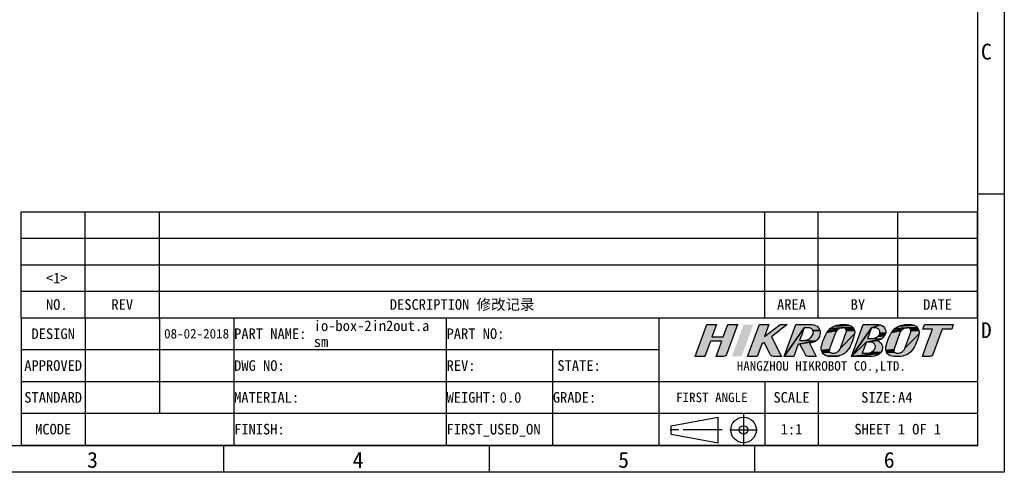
# Model space of a CAD drawing. Header units: millimetres. Extents: x 0 to 297, y 0 to 210.
# Tile 5 of 6: x 112 to 297, y 0 to 85. Entities that reach past the tile are written whole.
import ezdxf

# ---------------------------------------------------------------- set-up
doc = ezdxf.new("R2010")
doc.units = ezdxf.units.MM
doc.header["$LTSCALE"] = 16.335
doc.linetypes.add('CENTER', pattern=[0.6, 0.375, -0.075, 0.075, -0.075])
doc.linetypes.add('PHANTOM', pattern=[0.8, 0.45, -0.05, 0.1, -0.05, 0.1, -0.05])
doc.layers.get('0').update_dxf_attribs({"linetype": 'CONTINUOUS'})
doc.layers.add('50_ALL_DETAILS', color=7, linetype='CONTINUOUS')
doc.layers.add('DEFAULT_1', color=7, linetype='CENTER')
doc.styles.get("Standard").update_dxf_attribs({"font": 'simfang.ttf'})
doc.styles.add('TEXTSTYLE_2', font='simfang.ttf')
doc.styles.add('TEXTSTYLE_3', font='simfang.ttf')

# ---------------------------------------------------------------- blocks, each defined once
blk = doc.blocks.new('LOGO-R_BL0', base_point=(263.09, 24.83))
for color, points in [(1, [(241.96, 25.52), (244.1, 25.52), (244.96, 27.83), (246.76, 27.83), (244.68, 22.2), (244.68, 22.2), (244.68, 22.19), (244.57, 22.02), (244.53, 21.98), (244.36, 21.87), (244.15, 21.83), (242.75, 21.83), (243.8, 24.7), (241.66, 24.7), (240.6, 21.83), (238.8, 21.83), (241.01, 27.83), (242.81, 27.83)]), (1, [(255.04, 21.83), (253.48, 21.83), (253.28, 21.87), (253.26, 21.88), (253.09, 22), (252.97, 22.16), (251.78, 24.48), (251.33, 24.13), (250.48, 21.83), (248.68, 21.83), (250.89, 27.83), (252.69, 27.83), (251.86, 25.58), (254.8, 27.83), (256.14, 27.83), (253.14, 25.52)]), (8, [(259.34, 27.22), (255.55, 21.83), (257.76, 27.83), (258.01, 27.83), (258.2, 27.83), (259.88, 27.83), (260.66, 27.83), (260.82, 27.83), (261.15, 27.8), (261.46, 27.7), (261.46, 27.7), (261.74, 27.53), (261.98, 27.31), (262.16, 27.04), (262.29, 26.74), (260.98, 26.71), (260.9, 26.85), (260.8, 26.97), (260.68, 27.07), (260.64, 27.09), (260.5, 27.16), (260.35, 27.2), (260.19, 27.22), (259.92, 27.22), (259.85, 27.22)]), (8, [(267.31, 27.83), (267.63, 27.8), (267.93, 27.7), (265.02, 27.57), (265.45, 27.72), (265.47, 27.73), (265.91, 27.81), (266.14, 27.83), (266.25, 27.83), (266.37, 27.83)]), (8, [(272.23, 27.83), (273.32, 27.83), (273.62, 27.8), (272, 27.22), (268.22, 21.84), (270.43, 27.83), (271.87, 27.83), (272.06, 27.83)]), (8, [(279.46, 27.83), (279.78, 27.8), (280.08, 27.71), (277.17, 27.57), (277.6, 27.73), (277.62, 27.73), (278.06, 27.81), (278.29, 27.83), (278.4, 27.83), (278.52, 27.83)]), (8, [(281.99, 27.83), (283.79, 27.83), (287.39, 27.83), (287.09, 27.01), (285.29, 27.01), (285.17, 26.69), (283.52, 22.21), (283.52, 22.2), (283.42, 22.04), (283.28, 21.92), (283.18, 21.87), (282.99, 21.84), (282.98, 21.84), (281.58, 21.84), (282.32, 23.85), (283.49, 27.01), (281.69, 27.01)]), (8, [(258.92, 24.83), (259.11, 24.83), (259.14, 24.83), (261.5, 24.74), (258.2, 24.13), (257.35, 21.83), (255.55, 21.83), (259.34, 27.22), (259.28, 27.07), (259.22, 26.91), (258.85, 25.9), (258.64, 25.33), (258.53, 25.03), (258.46, 24.83), (258.73, 24.83)]), (8, [(262.29, 26.74), (262.34, 26.42), (262.32, 26.09), (262.3, 25.97), (262.18, 25.59), (262.1, 25.41), (262.01, 25.26), (261.78, 24.98), (261.5, 24.74), (259.14, 24.83), (259.35, 24.84), (259.6, 24.88), (259.83, 24.95), (260.05, 25.04), (260.26, 25.16), (260.29, 25.18), (260.47, 25.32), (260.64, 25.48), (260.79, 25.66), (260.91, 25.85), (261, 26.06), (261.04, 26.21), (261.05, 26.36), (261.05, 26.41), (261.03, 26.57), (260.98, 26.71), (262.29, 26.74)]), (8, [(265.32, 26.52), (265.21, 26.28), (264.11, 23.28), (264.07, 23.12), (262.57, 22.94), (262.52, 23.26), (262.54, 23.57), (262.59, 23.78), (262.62, 23.9), (262.86, 24.7), (263.14, 25.44), (263.41, 25.99), (263.61, 26.37), (265.48, 26.73)]), (8, [(267.83, 23.44), (267.56, 23.06), (267.25, 22.71), (266.89, 22.41), (266.49, 22.17), (266.06, 21.99), (265.82, 21.92), (263.72, 21.87), (263.42, 21.96), (263.39, 21.97), (263.12, 22.14), (262.89, 22.35), (262.7, 22.62), (264.29, 22.59), (264.44, 22.5), (264.53, 22.46), (264.69, 22.44), (264.79, 22.44), (265.06, 22.47), (265.24, 22.52), (265.48, 22.62), (265.69, 22.76), (265.88, 22.94), (266.03, 23.15), (266.14, 23.39), (268.81, 26.09), (268.76, 25.89), (268.63, 25.39), (268.56, 25.16), (268.28, 24.4), (268.07, 23.91), (267.95, 23.68)]), (8, [(265.66, 26.9), (265.48, 26.73), (263.61, 26.37), (263.9, 26.75), (265.87, 27.04)]), (8, [(266.11, 27.14), (265.87, 27.04), (263.9, 26.75), (264.23, 27.08), (266.56, 27.22), (266.37, 27.21)]), (8, [(267.96, 27.69), (268.23, 27.53), (268.47, 27.31), (266.56, 27.22), (264.23, 27.08), (264.61, 27.35), (265.02, 27.57), (267.93, 27.7)]), (8, [(268.78, 26.73), (268.83, 26.41), (268.81, 26.09), (266.14, 23.39), (267.24, 26.39), (267.28, 26.55), (267.28, 26.65), (268.77, 26.75)]), (8, [(266.65, 27.22), (266.56, 27.22), (268.47, 27.31), (268.65, 27.05), (268.77, 26.75), (267.28, 26.65), (267.25, 26.81), (267.17, 26.96), (267.06, 27.08), (266.91, 27.17), (266.82, 27.2)]), (8, [(271.59, 25.21), (271.68, 25.21), (271.96, 25.21), (273.83, 25.08), (271.01, 24.53), (268.22, 21.84), (272, 27.22), (271.89, 26.92), (271.31, 25.34), (271.26, 25.21), (271.4, 25.21)]), (8, [(272, 27.22), (273.62, 27.8), (273.91, 27.69), (273.99, 27.66), (274.24, 27.47), (274.44, 27.24), (274.59, 26.97), (274.6, 26.93), (274.67, 26.63), (274.68, 26.32), (273.57, 26.24), (273.59, 26.38), (273.58, 26.46), (273.56, 26.59), (273.51, 26.73), (273.44, 26.85), (273.35, 26.96), (273.24, 27.06), (273.12, 27.13), (273.02, 27.17), (272.88, 27.21), (272.74, 27.22), (272.47, 27.22), (272.37, 27.22), (272.19, 27.22)]), (8, [(274.68, 26.28), (274.6, 25.98), (274.46, 25.71), (273.15, 25.6), (273.29, 25.73), (273.41, 25.88), (273.48, 25.97), (273.54, 26.1), (273.57, 26.24), (274.68, 26.32)]), (8, [(277.47, 26.52), (277.36, 26.28), (276.26, 23.28), (276.22, 23.12), (274.72, 22.94), (274.67, 23.26), (274.69, 23.58), (274.74, 23.78), (274.77, 23.9), (275.01, 24.7), (275.29, 25.44), (275.56, 26), (275.76, 26.37), (277.62, 26.73)]), (8, [(279.98, 23.45), (279.71, 23.06), (279.4, 22.71), (279.04, 22.42), (278.64, 22.17), (278.21, 21.99), (277.97, 21.92), (277.53, 21.85), (277.28, 21.84), (276.19, 21.84), (275.87, 21.87), (275.57, 21.96), (275.54, 21.98), (275.27, 22.14), (275.04, 22.36), (274.85, 22.62), (276.44, 22.59), (276.59, 22.5), (276.68, 22.47), (276.84, 22.44), (276.94, 22.44), (277.21, 22.47), (277.39, 22.52), (277.63, 22.62), (277.84, 22.76), (278.02, 22.94), (278.18, 23.15), (278.29, 23.39), (280.96, 26.09), (280.91, 25.89), (280.78, 25.4), (280.71, 25.17), (280.43, 24.4), (280.22, 23.92), (280.1, 23.68)]), (8, [(277.81, 26.9), (277.62, 26.73), (275.76, 26.37), (276.05, 26.75), (278.02, 27.04)]), (8, [(278.26, 27.15), (278.02, 27.04), (276.05, 26.75), (276.38, 27.08), (278.71, 27.22), (278.52, 27.21)]), (8, [(280.11, 27.69), (280.38, 27.53), (280.62, 27.31), (278.71, 27.22), (276.38, 27.08), (276.76, 27.36), (277.17, 27.57), (280.08, 27.71)]), (8, [(280.93, 26.73), (280.98, 26.41), (280.96, 26.09), (278.29, 23.39), (279.39, 26.39), (279.43, 26.55), (279.43, 26.65), (280.92, 26.75)]), (8, [(278.8, 27.23), (278.71, 27.22), (280.62, 27.31), (280.8, 27.05), (280.92, 26.75), (279.43, 26.65), (279.4, 26.81), (279.32, 26.96), (279.21, 27.08), (279.12, 27.14), (278.97, 27.2)]), (8, [(260.37, 24.23), (261.61, 21.83), (260.05, 21.83), (259.86, 21.87), (259.85, 21.87), (259.68, 21.98), (259.56, 22.13), (259.54, 22.15), (259.23, 22.75), (258.52, 24.13), (258.49, 24.13), (258.2, 24.13), (261.5, 24.74), (261.15, 24.54), (260.73, 24.38), (260.35, 24.28)]), (8, [(270.81, 22.44), (271.09, 22.45), (271.12, 22.45), (273.58, 22.41), (268.22, 21.84), (271.01, 24.53), (270.9, 24.22), (270.32, 22.64), (270.24, 22.44), (270.54, 22.44)]), (8, [(273.14, 24.84), (273.07, 24.83), (273.07, 24.83), (271.01, 24.53), (273.83, 25.08), (273.51, 24.94)]), (8, [(271.01, 24.53), (273.07, 24.83), (273.35, 24.72), (273.59, 24.55), (273.8, 24.32), (273.95, 24.05), (274.04, 23.79), (274.07, 23.47), (274.03, 23.16), (273.98, 22.99), (273.84, 22.71), (273.78, 22.64), (271.8, 22.56), (271.97, 22.64), (272.13, 22.74), (272.28, 22.86), (272.28, 22.86), (272.42, 23.01), (272.55, 23.17), (272.61, 23.27), (272.67, 23.4), (272.71, 23.54), (272.72, 23.68), (272.72, 23.75), (272.69, 23.9), (272.64, 24.04), (272.57, 24.16), (272.48, 24.27), (272.36, 24.37), (272.23, 24.44), (272.16, 24.48), (272.02, 24.51), (271.87, 24.53), (271.6, 24.53), (271.32, 24.53)]), (8, [(274.41, 25.63), (274.33, 25.53), (274.08, 25.26), (273.83, 25.08), (271.96, 25.21), (271.99, 25.22), (272.24, 25.23), (272.34, 25.24), (272.54, 25.28), (272.66, 25.32), (272.83, 25.39), (272.99, 25.48), (273.15, 25.59), (273.15, 25.6), (274.46, 25.71)]), (8, [(264.08, 22.95), (264.1, 22.86), (262.7, 22.62), (262.58, 22.91), (262.57, 22.94), (264.07, 23.12)]), (8, [(271.86, 21.84), (271.71, 21.84), (268.22, 21.84), (273.58, 22.41), (273.55, 22.38), (273.26, 22.16), (272.94, 22.01), (272.59, 21.9), (272.51, 21.89), (272.11, 21.85), (271.94, 21.84)]), (8, [(273.76, 22.6), (273.58, 22.41), (271.12, 22.45), (271.37, 22.47), (271.47, 22.48), (271.67, 22.52), (271.8, 22.56), (273.78, 22.64)]), (8, [(276.22, 23.02), (276.25, 22.86), (274.85, 22.62), (274.73, 22.91), (274.72, 22.94), (276.22, 23.12)]), (8, [(265.57, 21.87), (265.13, 21.84), (264.04, 21.84), (263.72, 21.87), (265.82, 21.92)])]:
    blk.add_hatch(color=color).paths.add_polyline_path(points)
at = {"color": 1}
for points in [[(241.96, 25.52), (244.1, 25.52), (244.96, 27.83), (246.76, 27.83), (244.68, 22.2), (244.68, 22.2), (244.68, 22.19), (244.57, 22.02), (244.53, 21.98), (244.36, 21.87), (244.15, 21.83), (242.75, 21.83), (243.8, 24.7), (241.66, 24.7), (240.6, 21.83), (238.8, 21.83), (241.01, 27.83), (242.81, 27.83), (241.96, 25.52)], [(255.04, 21.83), (253.48, 21.83), (253.28, 21.87), (253.26, 21.88), (253.09, 22), (252.97, 22.16), (251.78, 24.48), (251.33, 24.13), (250.48, 21.83), (248.68, 21.83), (250.89, 27.83), (252.69, 27.83), (251.86, 25.58), (254.8, 27.83), (256.14, 27.83), (253.14, 25.52), (255.04, 21.83)]]:
    blk.add_lwpolyline(points, dxfattribs=at)
at = {"color": 8}
for points in [[(259.34, 27.22), (255.55, 21.83), (257.76, 27.83), (258.01, 27.83), (258.2, 27.83), (259.88, 27.83), (260.66, 27.83), (260.82, 27.83), (261.15, 27.8), (261.46, 27.7), (261.46, 27.7), (261.74, 27.53), (261.98, 27.31), (262.16, 27.04), (262.29, 26.74), (260.98, 26.71), (260.9, 26.85), (260.8, 26.97), (260.68, 27.07), (260.64, 27.09), (260.5, 27.16), (260.35, 27.2), (260.19, 27.22), (259.92, 27.22), (259.85, 27.22), (259.34, 27.22)], [(267.31, 27.83), (267.63, 27.8), (267.93, 27.7), (265.02, 27.57), (265.45, 27.72), (265.47, 27.73), (265.91, 27.81), (266.14, 27.83), (266.25, 27.83), (266.37, 27.83), (267.31, 27.83)], [(272.23, 27.83), (273.32, 27.83), (273.62, 27.8), (272, 27.22), (268.22, 21.84), (270.43, 27.83), (271.87, 27.83), (272.06, 27.83), (272.23, 27.83)], [(279.46, 27.83), (279.78, 27.8), (280.08, 27.71), (277.17, 27.57), (277.6, 27.73), (277.62, 27.73), (278.06, 27.81), (278.29, 27.83), (278.4, 27.83), (278.52, 27.83), (279.46, 27.83)], [(281.99, 27.83), (283.79, 27.83), (287.39, 27.83), (287.09, 27.01), (285.29, 27.01), (285.17, 26.69), (283.52, 22.21), (283.52, 22.2), (283.42, 22.04), (283.28, 21.92), (283.18, 21.87), (282.99, 21.84), (282.98, 21.84), (281.58, 21.84), (282.32, 23.85), (283.49, 27.01), (281.69, 27.01), (281.99, 27.83)], [(258.92, 24.83), (259.11, 24.83), (259.14, 24.83), (261.5, 24.74), (258.2, 24.13), (257.35, 21.83), (255.55, 21.83), (259.34, 27.22), (259.28, 27.07), (259.22, 26.91), (258.85, 25.9), (258.64, 25.33), (258.53, 25.03), (258.46, 24.83), (258.73, 24.83), (258.92, 24.83)], [(262.29, 26.74), (262.34, 26.42), (262.32, 26.09), (262.3, 25.97), (262.18, 25.59), (262.1, 25.41), (262.01, 25.26), (261.78, 24.98), (261.5, 24.74), (259.14, 24.83), (259.35, 24.84), (259.6, 24.88), (259.83, 24.95), (260.05, 25.04), (260.26, 25.16), (260.29, 25.18), (260.47, 25.32), (260.64, 25.48), (260.79, 25.66), (260.91, 25.85), (261, 26.06), (261.04, 26.21), (261.05, 26.36), (261.05, 26.41), (261.03, 26.57), (260.98, 26.71), (262.29, 26.74), (262.29, 26.74)], [(265.32, 26.52), (265.21, 26.28), (264.11, 23.28), (264.07, 23.12), (262.57, 22.94), (262.52, 23.26), (262.54, 23.57), (262.59, 23.78), (262.62, 23.9), (262.86, 24.7), (263.14, 25.44), (263.41, 25.99), (263.61, 26.37), (265.48, 26.73), (265.32, 26.52)], [(267.83, 23.44), (267.56, 23.06), (267.25, 22.71), (266.89, 22.41), (266.49, 22.17), (266.06, 21.99), (265.82, 21.92), (263.72, 21.87), (263.42, 21.96), (263.39, 21.97), (263.12, 22.14), (262.89, 22.35), (262.7, 22.62), (264.29, 22.59), (264.44, 22.5), (264.53, 22.46), (264.69, 22.44), (264.79, 22.44), (265.06, 22.47), (265.24, 22.52), (265.48, 22.62), (265.69, 22.76), (265.88, 22.94), (266.03, 23.15), (266.14, 23.39), (268.81, 26.09), (268.76, 25.89), (268.63, 25.39), (268.56, 25.16), (268.28, 24.4), (268.07, 23.91), (267.95, 23.68), (267.83, 23.44)], [(265.66, 26.9), (265.48, 26.73), (263.61, 26.37), (263.9, 26.75), (265.87, 27.04), (265.66, 26.9)], [(266.11, 27.14), (265.87, 27.04), (263.9, 26.75), (264.23, 27.08), (266.56, 27.22), (266.37, 27.21), (266.11, 27.14)], [(267.96, 27.69), (268.23, 27.53), (268.47, 27.31), (266.56, 27.22), (264.23, 27.08), (264.61, 27.35), (265.02, 27.57), (267.93, 27.7), (267.96, 27.69)], [(268.78, 26.73), (268.83, 26.41), (268.81, 26.09), (266.14, 23.39), (267.24, 26.39), (267.28, 26.55), (267.28, 26.65), (268.77, 26.75), (268.78, 26.73)], [(266.65, 27.22), (266.56, 27.22), (268.47, 27.31), (268.65, 27.05), (268.77, 26.75), (267.28, 26.65), (267.25, 26.81), (267.17, 26.96), (267.06, 27.08), (266.91, 27.17), (266.82, 27.2), (266.65, 27.22)], [(271.59, 25.21), (271.68, 25.21), (271.96, 25.21), (273.83, 25.08), (271.01, 24.53), (268.22, 21.84), (272, 27.22), (271.89, 26.92), (271.31, 25.34), (271.26, 25.21), (271.4, 25.21), (271.59, 25.21)], [(272, 27.22), (273.62, 27.8), (273.91, 27.69), (273.99, 27.66), (274.24, 27.47), (274.44, 27.24), (274.59, 26.97), (274.6, 26.93), (274.67, 26.63), (274.68, 26.32), (273.57, 26.24), (273.59, 26.38), (273.58, 26.46), (273.56, 26.59), (273.51, 26.73), (273.44, 26.85), (273.35, 26.96), (273.24, 27.06), (273.12, 27.13), (273.02, 27.17), (272.88, 27.21), (272.74, 27.22), (272.47, 27.22), (272.37, 27.22), (272.19, 27.22), (272, 27.22)], [(274.68, 26.28), (274.6, 25.98), (274.46, 25.71), (273.15, 25.6), (273.29, 25.73), (273.41, 25.88), (273.48, 25.97), (273.54, 26.1), (273.57, 26.24), (274.68, 26.32), (274.68, 26.28)], [(277.47, 26.52), (277.36, 26.28), (276.26, 23.28), (276.22, 23.12), (274.72, 22.94), (274.67, 23.26), (274.69, 23.58), (274.74, 23.78), (274.77, 23.9), (275.01, 24.7), (275.29, 25.44), (275.56, 26), (275.76, 26.37), (277.62, 26.73), (277.47, 26.52)], [(279.98, 23.45), (279.71, 23.06), (279.4, 22.71), (279.04, 22.42), (278.64, 22.17), (278.21, 21.99), (277.97, 21.92), (277.53, 21.85), (277.28, 21.84), (276.19, 21.84), (275.87, 21.87), (275.57, 21.96), (275.54, 21.98), (275.27, 22.14), (275.04, 22.36), (274.85, 22.62), (276.44, 22.59), (276.59, 22.5), (276.68, 22.47), (276.84, 22.44), (276.94, 22.44), (277.21, 22.47), (277.39, 22.52), (277.63, 22.62), (277.84, 22.76), (278.02, 22.94), (278.18, 23.15), (278.29, 23.39), (280.96, 26.09), (280.91, 25.89), (280.78, 25.4), (280.71, 25.17), (280.43, 24.4), (280.22, 23.92), (280.1, 23.68), (279.98, 23.45)], [(277.81, 26.9), (277.62, 26.73), (275.76, 26.37), (276.05, 26.75), (278.02, 27.04), (277.81, 26.9)], [(278.26, 27.15), (278.02, 27.04), (276.05, 26.75), (276.38, 27.08), (278.71, 27.22), (278.52, 27.21), (278.26, 27.15)], [(280.11, 27.69), (280.38, 27.53), (280.62, 27.31), (278.71, 27.22), (276.38, 27.08), (276.76, 27.36), (277.17, 27.57), (280.08, 27.71), (280.11, 27.69)], [(280.93, 26.73), (280.98, 26.41), (280.96, 26.09), (278.29, 23.39), (279.39, 26.39), (279.43, 26.55), (279.43, 26.65), (280.92, 26.75), (280.93, 26.73)], [(278.8, 27.23), (278.71, 27.22), (280.62, 27.31), (280.8, 27.05), (280.92, 26.75), (279.43, 26.65), (279.4, 26.81), (279.32, 26.96), (279.21, 27.08), (279.12, 27.14), (278.97, 27.2), (278.8, 27.23)], [(260.37, 24.23), (261.61, 21.83), (260.05, 21.83), (259.86, 21.87), (259.85, 21.87), (259.68, 21.98), (259.56, 22.13), (259.54, 22.15), (259.23, 22.75), (258.52, 24.13), (258.49, 24.13), (258.2, 24.13), (261.5, 24.74), (261.15, 24.54), (260.73, 24.38), (260.35, 24.28), (260.37, 24.23)], [(270.81, 22.44), (271.09, 22.45), (271.12, 22.45), (273.58, 22.41), (268.22, 21.84), (271.01, 24.53), (270.9, 24.22), (270.32, 22.64), (270.24, 22.44), (270.54, 22.44), (270.81, 22.44)], [(273.14, 24.84), (273.07, 24.83), (273.07, 24.83), (271.01, 24.53), (273.83, 25.08), (273.51, 24.94), (273.14, 24.84)], [(271.01, 24.53), (273.07, 24.83), (273.35, 24.72), (273.59, 24.55), (273.8, 24.32), (273.95, 24.05), (274.04, 23.79), (274.07, 23.47), (274.03, 23.16), (273.98, 22.99), (273.84, 22.71), (273.78, 22.64), (271.8, 22.56), (271.97, 22.64), (272.13, 22.74), (272.28, 22.86), (272.28, 22.86), (272.42, 23.01), (272.55, 23.17), (272.61, 23.27), (272.67, 23.4), (272.71, 23.54), (272.72, 23.68), (272.72, 23.75), (272.69, 23.9), (272.64, 24.04), (272.57, 24.16), (272.48, 24.27), (272.36, 24.37), (272.23, 24.44), (272.16, 24.48), (272.02, 24.51), (271.87, 24.53), (271.6, 24.53), (271.32, 24.53), (271.01, 24.53)], [(274.41, 25.63), (274.33, 25.53), (274.08, 25.26), (273.83, 25.08), (271.96, 25.21), (271.99, 25.22), (272.24, 25.23), (272.34, 25.24), (272.54, 25.28), (272.66, 25.32), (272.83, 25.39), (272.99, 25.48), (273.15, 25.59), (273.15, 25.6), (274.46, 25.71), (274.41, 25.63)], [(264.08, 22.95), (264.1, 22.86), (262.7, 22.62), (262.58, 22.91), (262.57, 22.94), (264.07, 23.12), (264.08, 22.95)], [(271.86, 21.84), (271.71, 21.84), (268.22, 21.84), (273.58, 22.41), (273.55, 22.38), (273.26, 22.16), (272.94, 22.01), (272.59, 21.9), (272.51, 21.89), (272.11, 21.85), (271.94, 21.84), (271.86, 21.84)], [(273.76, 22.6), (273.58, 22.41), (271.12, 22.45), (271.37, 22.47), (271.47, 22.48), (271.67, 22.52), (271.8, 22.56), (273.78, 22.64), (273.76, 22.6)], [(276.22, 23.02), (276.25, 22.86), (274.85, 22.62), (274.73, 22.91), (274.72, 22.94), (276.22, 23.12), (276.22, 23.02)], [(265.57, 21.87), (265.13, 21.84), (264.04, 21.84), (263.72, 21.87), (265.82, 21.92), (265.57, 21.87)]]:
    blk.add_lwpolyline(points, dxfattribs=at)
at = {"color": 1}
blk.add_solid([(249.73, 27.83), (247.51, 21.83), (247.92, 27.83), (245.71, 21.83)], dxfattribs=at)
at = {"color": 8}
for points in [[(272.6, 27.83), (273.32, 27.83), (272.23, 27.83)], [(264.18, 22.71), (264.29, 22.59), (264.1, 22.86), (262.7, 22.62)], [(276.33, 22.71), (276.44, 22.59), (276.25, 22.86), (274.85, 22.62)]]:
    blk.add_solid(points, dxfattribs=at)

msp = doc.modelspace()

# ---------------------------------------------------------------- linework, layer by layer
at = {"color": 7}
for p, q in [((297, 210), (297, 0)), ((292.006, 5), (292.006, 205)), ((292.006, 52.5), (297.006, 52.5)), ((111.94, 29.131), (111.94, 49.131)), ((111.94, 49.131), (291.94, 49.131)), ((123.94, 29.131), (123.94, 49.131)), ((137.94, 29.131), (137.94, 49.131)), ((251.94, 29.131), (251.94, 49.131)), ((261.94, 29.131), (261.94, 49.131)), ((276.94, 29.131), (276.94, 49.131)), ((291.94, 29.131), (291.94, 49.131)), ((111.94, 44.131), (291.94, 44.131)), ((111.94, 39.131), (291.94, 39.131)), ((111.94, 34.131), (291.94, 34.131)), ((111.94, 29.131), (291.94, 29.131)), ((111.94, 29.131), (111.94, 5.131)), ((111.94, 29.131), (291.94, 29.131)), ((123.94, 29.131), (123.94, 5.131)), ((137.94, 29.131), (137.94, 11.131)), ((151.94, 29.131), (151.94, 5.131)), ((191.94, 29.131), (191.94, 5.131)), ((231.94, 29.131), (231.94, 5.131)), ((291.94, 29.131), (291.94, 5.131)), ((111.94, 23.131), (231.94, 23.131)), ((211.94, 23.131), (211.94, 5.131)), ((111.94, 17.131), (291.94, 17.131)), ((251.94, 17.131), (251.94, 5.131)), ((261.94, 17.131), (261.94, 5.131)), ((111.94, 11.131), (291.94, 11.131)), ((234.314, 8.788), (243.114, 10.388)), ((243.114, 5.588), (243.114, 10.388)), ((234.314, 7.188), (234.314, 8.788)), ((234.314, 7.188), (243.114, 5.588)), ((292.006, 5), (25, 5)), ((111.94, 5.131), (291.94, 5.131)), ((149.998, 5), (149.998, 0)), ((199.997, 5), (199.997, 0)), ((249.997, 5), (249.997, 0)), ((297, 0), (0, 0))]:
    msp.add_line(p, q, dxfattribs=at)
for radius in [2.4, 0.8]:
    msp.add_circle((247.914, 7.988), radius, dxfattribs=at)
at = {"layer": 'DEFAULT_1', "color": 1, "linetype": 'PHANTOM'}
for p, q in [((247.913, 10.938), (247.913, 5.039)), ((243.914, 7.988), (233.514, 7.988)), ((250.521, 7.978), (245.337, 7.978))]:
    msp.add_line(p, q, dxfattribs=at)

# ---------------------------------------------------------------- block references
at = {"color": 4}
msp.add_blockref('LOGO-R_BL0', (263.095, 24.835), dxfattribs=at)

# ---------------------------------------------------------------- texts
at = {"color": 3, "char_height": 3, "width": 2.2031, "attachment_point": 1, "line_spacing_factor": 0.9, "style": 'TEXTSTYLE_3'}
for s, insert in [('C', (292.594, 80.793)), ('D', (292.594, 28.293)), ('3', (124.318, 3.847)), ('4', (174.318, 3.847)), ('5', (224.318, 3.847)), ('6', (274.318, 3.847))]:
    msp.add_mtext(s, dxfattribs=dict(at, insert=insert))
at = {"layer": '50_ALL_DETAILS', "color": 3, "line_spacing_factor": 0.9}
for s, insert, char_height, width, attachment_point in [(' <1> ', (117.94, 37.631), 2, 7.34375, 2), (' NO.', (117.94, 32.631), 2, 5.875, 2), ('DESCRIPTION 修改记录', (194.94, 32.631), 2, 29.34375, 2), ('AREA', (256.94, 32.631), 2, 5.875, 2), ('BY', (269.44, 32.631), 2, 2.9375, 2), ('DATE', (284.44, 32.631), 2, 5.875, 2), ('DESIGN', (117.94, 27.131), 2, 8.8125, 2), ('PART NAME:', (152.003, 27.131), 2, 14.6875, 1), ('PART NO:', (192.003, 27.131), 2, 11.75, 1), ('APPROVED', (117.94, 21.131), 2, 11.75, 2), ('DWG NO:', (152.003, 21.131), 2, 10.28125, 1), ('REV:', (192.003, 21.131), 2, 5.875, 1), ('STATE:', (216.94, 21.131), 2, 8.8125, 2), (' \\P \\P \\P HANGZHOU HIKROBOT CO.,LTD.\\P ', (261.94, 29.053), 1.8, 35.69062, 2), ('STANDARD', (117.94, 15.131), 2, 11.75, 2), ('MATERIAL:', (152.003, 15.131), 2, 13.21875, 1), ('WEIGHT:', (192.003, 15.131), 2, 10.28125, 1), ('GRADE:', (212.003, 15.131), 2, 8.8125, 1), ('FIRST ANGLE', (241.94, 15.031), 1.8, 14.54063, 2), ('SCALE', (256.94, 15.131), 2, 7.34375, 2), ('SIZE:', (276.878, 15.131), 2, 7.34375, 3), ('MCODE', (117.94, 9.131), 2, 7.34375, 2), ('FINISH:', (152.003, 9.131), 2, 10.28125, 1), ('FIRST_USED_ON ', (192.003, 9.131), 2, 20.5625, 1)]:
    msp.add_mtext(s, dxfattribs=dict(at, insert=insert, char_height=char_height, width=width, attachment_point=attachment_point))
at = {"layer": '50_ALL_DETAILS', "color": 3, "insert": (130.94, 32.631), "char_height": 2, "width": 4.40625, "attachment_point": 2, "line_spacing_factor": 0.9, "style": 'TEXTSTYLE_2'}
msp.add_mtext('REV', dxfattribs=at)
at = {"layer": '50_ALL_DETAILS', "color": 7, "line_spacing_factor": 0.9}
for s, insert, char_height, width, attachment_point in [('io-box-2in2out.a\\Psm', (167.003, 28.631), 2, 23.5, 1), ('08-02-2018', (144.94, 27.031), 1.8, 13.21875, 2), ('0.0', (202.003, 15.131), 2, 4.40625, 1), ('A4', (277.003, 15.131), 2, 2.9375, 1), ('1:1', (256.94, 9.131), 2, 4.40625, 2), ('SHEET 1 OF 1', (276.94, 9.131), 2, 17.625, 2)]:
    msp.add_mtext(s, dxfattribs=dict(at, insert=insert, char_height=char_height, width=width, attachment_point=attachment_point))

doc.saveas('drawing.dxf')
